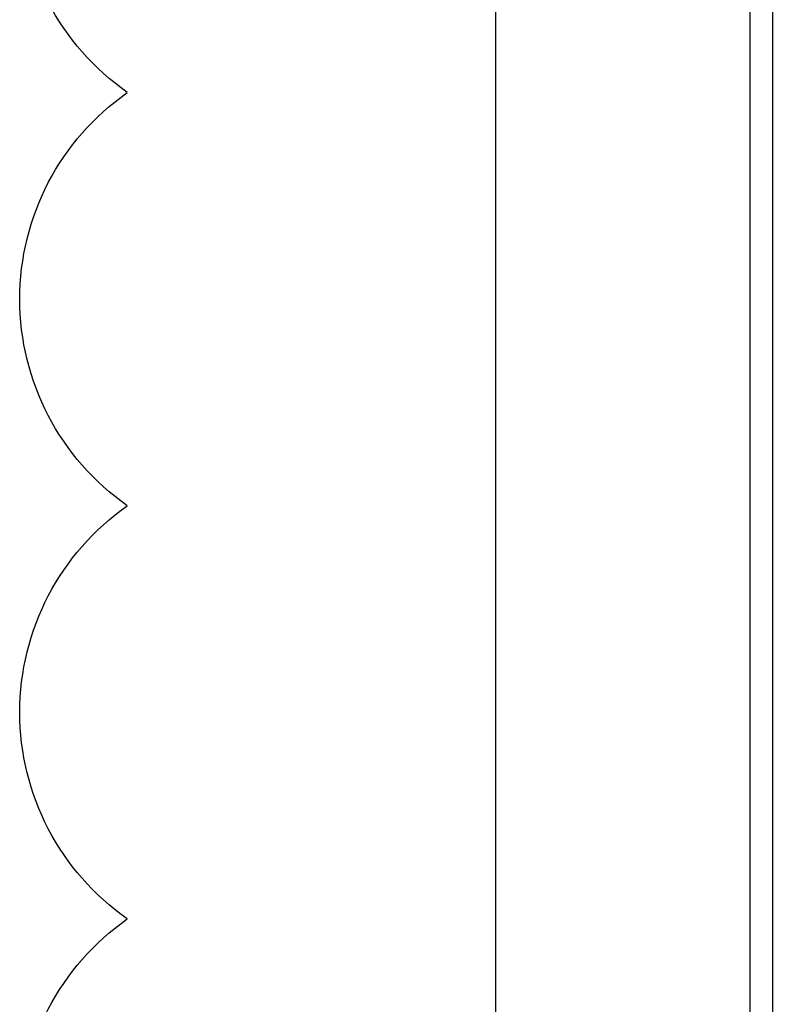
# Model space of a CAD drawing. Header units: millimetres. Extents: x 203 to 3426, y 719 to 2381.
# Tile 35 of 185: x 2496 to 2510, y 1110 to 1128. Entities that reach past the tile are written whole.
import ezdxf

# ---------------------------------------------------------------- set-up
doc = ezdxf.new("R2010")
doc.units = ezdxf.units.MM
doc.layers.add('_IE_REW01', color=30, linetype='Continuous')
doc.layers.add('E_Legrand_obudowy', color=7, linetype='Continuous')

# ---------------------------------------------------------------- blocks, each defined once
blk = doc.blocks.new('XL3 160 wnękowa 6x24M')
at = {"layer": 'E_Legrand_obudowy'}
for points in [[(270.87, 0), (-270.87, 0), (-290.01, -2.63), (-309.16, -11.66), (-323.43, -28.58), (-332.44, -44), (-335.06, -65.81), (-335.06, -573.88), (-335.06, -1088.34)], [(-288.89, -62.43), (-288.89, -1083.08)], [(-284.76, -62.43), (-284.76, -1083.08)]]:
    blk.add_lwpolyline(points, dxfattribs=at)
blk = doc.blocks.new('G$CCC6CD2FA')
at = {"layer": 'E_Legrand_obudowy', "color": 67, "true_color": 0x727430, "xscale": 0.1, "yscale": 0.1, "zscale": 0.1}
blk.add_blockref('XL3 160 wnękowa 6x24M', (-112.1857, 78.4038), dxfattribs=at)

msp = doc.modelspace()

# ---------------------------------------------------------------- linework, layer by layer
at = {"layer": '_IE_REW01'}
msp.add_lwpolyline([(2497.956, 1073.892, -0.5206), (2497.956, 1081.392, -0.5206), (2497.956, 1088.892, -0.5206), (2497.956, 1096.392, -0.5206), (2497.956, 1103.892, -0.5206), (2497.956, 1111.392, -0.5206), (2497.956, 1118.892, -0.5206), (2497.956, 1126.392, -0.5206), (2497.956, 1133.892, -0.5206), (2497.956, 1141.392, -0.5206), (2497.956, 1148.892, -0.5206)], format="xyb", dxfattribs=at)

# ---------------------------------------------------------------- block references
msp.add_blockref('G$CCC6CD2FA', (2650.334, 1071.688))

doc.saveas('drawing.dxf')
